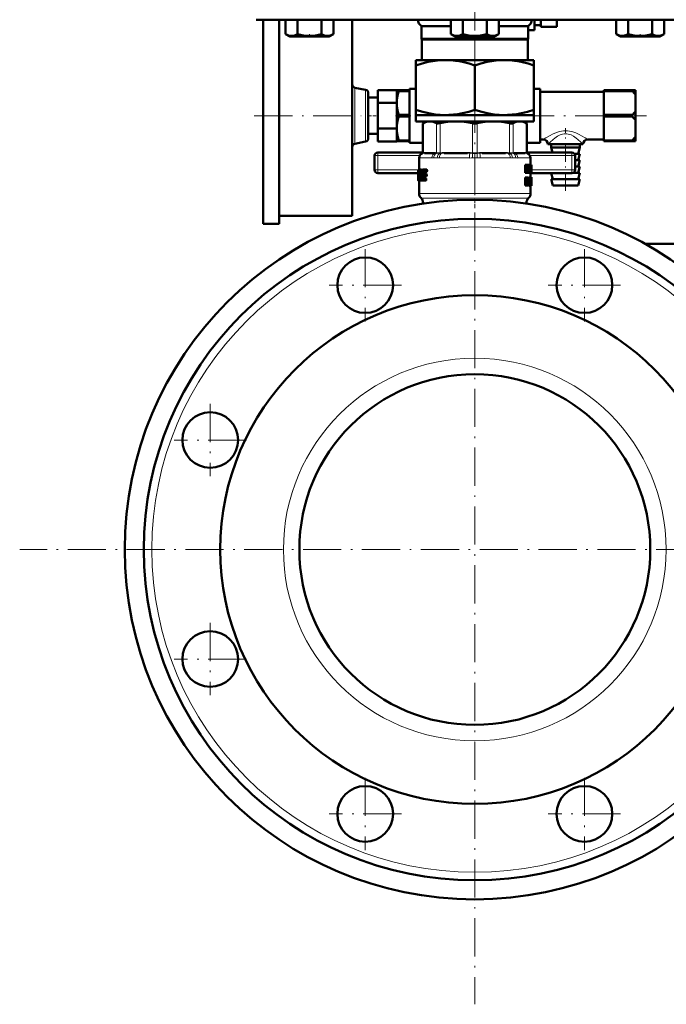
# Model space of a CAD drawing. Extents: x -2073 to 2460, y -1948 to 865.
# Tile 71 of 83: x 1355 to 1558, y -559 to -249. Entities that reach past the tile are written whole.
import ezdxf

# ---------------------------------------------------------------- set-up
doc = ezdxf.new("R2010")
doc.units = 0
doc.linetypes.add('DASHDOT', pattern=[18.5, 12, -3, 0.5, -3])

msp = doc.modelspace()

# ---------------------------------------------------------------- linework, layer by layer
at = {"color": 7, "linetype": 'DASHDOT', "lineweight": 18}
for p, q in [((1497.97, 243.59), (1497.97, -260.7)), ((1497.97, -221.85), (1497.97, -267.64)), ((1497.97, -273.08), (1497.97, -559.17)), ((1428.67, -279.67), (1462.27, -279.67)), ((1510.96, -279.67), (1551.88, -279.67)), ((1463.53, -321.6), (1463.53, -344.35)), ((1532.41, -321.6), (1532.41, -344.35)), ((1474.91, -332.97), (1452.16, -332.97)), ((1543.79, -332.97), (1521.04, -332.97)), ((1414.82, -370.31), (1414.82, -393.06)), ((1426.2, -381.68), (1403.45, -381.68)), ((1641.01, -416.12), (1354.93, -416.12)), ((1414.82, -439.19), (1414.82, -461.94)), ((1426.2, -450.56), (1403.45, -450.56)), ((1463.53, -487.9), (1463.53, -510.65)), ((1532.41, -487.9), (1532.41, -510.65)), ((1474.91, -499.27), (1452.16, -499.27)), ((1543.79, -499.27), (1521.04, -499.27))]:
    msp.add_line(p, q, dxfattribs=at)
at = {"color": 7, "lineweight": 50}
for p, q in [((1429.3, -249.47), (1497.97, -249.47)), ((1431.47, -279.67), (1431.47, -249.47)), ((1436.47, -279.67), (1436.47, -249.47)), ((1438.51, -249.47), (1438.51, -254.01)), ((1442.26, -249.47), (1442.26, -254.01)), ((1449.77, -249.47), (1449.77, -254.01)), ((1453.52, -249.47), (1453.52, -254)), ((1453.52, -249.47), (1453.52, -254)), ((1459.47, -279.67), (1459.47, -249.47)), ((1490.46, -249.47), (1490.46, -254)), ((1494.22, -249.47), (1494.22, -254.01)), ((1497.97, -249.47), (1566.64, -249.47)), ((1501.72, -249.47), (1501.72, -254.01)), ((1505.47, -249.47), (1505.47, -254.01)), ((1516.72, -252.72), (1516.72, -249.47)), ((1518.72, -249.47), (1518.72, -251.72)), ((1523.72, -249.47), (1523.72, -251.72)), ((1542.42, -249.47), (1542.42, -254)), ((1546.17, -249.47), (1546.17, -254)), ((1553.68, -249.47), (1553.68, -254.01)), ((1557.43, -249.47), (1557.43, -254.01)), ((1557.44, -249.47), (1557.44, -254.01)), ((1481.22, -251.47), (1490.46, -251.47)), ((1481.22, -255.47), (1481.22, -251.47)), ((1505.47, -251.47), (1514.72, -251.47)), ((1514.72, -251.47), (1514.72, -255.47)), ((1516.72, -252.72), (1514.72, -252.72)), ((1518.72, -251.22), (1516.72, -251.22)), ((1518.72, -251.72), (1523.72, -251.72)), ((1439.84, -254.77), (1438.51, -254.01)), ((1439.84, -254.77), (1451.36, -254.77)), ((1451.36, -254.77), (1452.19, -254.77)), ((1452.19, -254.77), (1453.52, -254)), ((1481.22, -255.47), (1514.72, -255.47)), ((1481.22, -255.47), (1481.35, -255.69)), ((1481.35, -255.69), (1514.6, -255.69)), ((1481.35, -255.69), (1481.35, -262.17)), ((1491.8, -254.77), (1490.47, -254)), ((1491.8, -254.77), (1492.62, -254.77)), ((1492.62, -254.77), (1504.15, -254.77)), ((1504.15, -254.77), (1505.47, -254.01)), ((1514.6, -255.69), (1514.72, -255.47)), ((1514.6, -262.17), (1514.6, -255.69)), ((1543.76, -254.77), (1542.42, -254)), ((1543.76, -254.77), (1543.97, -254.77)), ((1543.97, -254.77), (1549.93, -254.77)), ((1549.93, -254.77), (1556.11, -254.77)), ((1556.11, -254.77), (1557.43, -254.01)), ((1479.47, -262.17), (1479.47, -263.83)), ((1479.47, -262.17), (1488.72, -262.17)), ((1488.72, -262.17), (1497.97, -262.17)), ((1497.97, -262.17), (1507.22, -262.17)), ((1507.22, -262.17), (1516.47, -262.17)), ((1516.47, -263.83), (1516.47, -262.17)), ((1479.47, -277.82), (1479.47, -263.83)), ((1497.97, -277.82), (1497.97, -263.83)), ((1516.47, -263.83), (1516.47, -277.82)), ((1460.28, -270.86), (1463.66, -271.52)), ((1464.47, -286.85), (1464.47, -272.5)), ((1467.47, -271.59), (1473.47, -271.59)), ((1467.47, -271.59), (1467.47, -275.63)), ((1473.47, -271.59), (1473.47, -271.67)), ((1473.47, -271.67), (1473.47, -274.57)), ((1473.47, -271.67), (1474.05, -271.67)), ((1474.05, -271.67), (1474.05, -271.92)), ((1477.47, -271.67), (1474.05, -271.67)), ((1477.47, -271.92), (1474.05, -271.92)), ((1477.47, -288.17), (1477.47, -271.17)), ((1479.47, -271.17), (1477.47, -271.17)), ((1477.47, -271.67), (1477.47, -271.92)), ((1477.47, -271.92), (1477.47, -273.27)), ((1518.47, -271.17), (1516.47, -271.17)), ((1518.47, -288.17), (1518.47, -271.17)), ((1518.47, -283.27), (1518.47, -272.17)), ((1518.47, -272.17), (1538.47, -272.17)), ((1538.47, -271.92), (1538.47, -271.67)), ((1538.47, -271.67), (1547.47, -271.67)), ((1538.47, -271.92), (1538.47, -279.43)), ((1538.47, -271.92), (1547.47, -271.92)), ((1547.47, -271.92), (1547.47, -271.67)), ((1548.47, -271.67), (1547.47, -271.67)), ((1548.47, -273.13), (1548.47, -271.67)), ((1464.47, -273.92), (1467.47, -273.92)), ((1473.47, -274.57), (1473.47, -276.77)), ((1473.47, -275.55), (1473.47, -275.63)), ((1548.47, -273.13), (1548.47, -278.22)), ((1467.47, -275.63), (1473.47, -275.63)), ((1467.47, -275.63), (1467.47, -283.71)), ((1473.47, -275.63), (1473.47, -275.8)), ((1473.47, -276.77), (1473.47, -282.57)), ((1477.47, -278.13), (1477.47, -279.43)), ((1479.47, -277.82), (1479.47, -279.47)), ((1516.47, -279.47), (1516.47, -277.82)), ((1548.47, -281.13), (1548.47, -278.22)), ((1431.47, -313.67), (1431.47, -279.67)), ((1436.47, -313.67), (1436.47, -279.67)), ((1459.47, -311.17), (1459.47, -279.67)), ((1474.05, -279.43), (1474.05, -279.92)), ((1477.47, -279.43), (1474.05, -279.43)), ((1477.47, -279.92), (1474.05, -279.92)), ((1477.47, -279.43), (1477.47, -279.92)), ((1477.47, -281.21), (1477.47, -279.92)), ((1479.47, -279.47), (1488.72, -279.47)), ((1479.47, -279.47), (1479.47, -281.47)), ((1479.47, -281.47), (1497.97, -281.47)), ((1482.67, -281.47), (1481.58, -282.11)), ((1488.72, -279.47), (1497.97, -279.47)), ((1497.97, -279.47), (1507.22, -279.47)), ((1497.97, -281.47), (1516.47, -281.47)), ((1507.22, -279.47), (1516.47, -279.47)), ((1513.27, -281.47), (1514.37, -282.11)), ((1516.47, -279.47), (1516.47, -281.47)), ((1538.47, -279.92), (1538.47, -279.43)), ((1538.47, -279.43), (1547.47, -279.43)), ((1538.47, -279.92), (1538.47, -287.43)), ((1538.47, -279.92), (1547.47, -279.92)), ((1547.47, -279.92), (1547.47, -279.43)), ((1548.47, -281.13), (1548.47, -286.22)), ((1467.47, -283.71), (1473.47, -283.71)), ((1467.47, -283.71), (1467.47, -287.76)), ((1473.47, -282.57), (1473.47, -284.77)), ((1473.47, -283.55), (1473.47, -283.71)), ((1473.47, -283.71), (1473.47, -283.8)), ((1473.47, -284.77), (1473.47, -287.67)), ((1481.73, -282.03), (1481.58, -282.11)), ((1481.58, -291.33), (1481.58, -282.11)), ((1514.37, -282.11), (1514.22, -282.03)), ((1514.37, -291.33), (1514.37, -282.11)), ((1518.47, -287.17), (1518.47, -283.27)), ((1460.28, -288.49), (1463.66, -287.83)), ((1464.47, -285.42), (1467.47, -285.42)), ((1467.47, -287.76), (1473.47, -287.76)), ((1473.47, -287.67), (1473.47, -287.76)), ((1473.47, -287.67), (1474.05, -287.67)), ((1474.05, -287.43), (1474.05, -287.67)), ((1477.47, -287.43), (1474.05, -287.43)), ((1477.47, -287.67), (1474.05, -287.67)), ((1477.47, -287.43), (1477.47, -286.07)), ((1477.47, -287.43), (1477.47, -287.67)), ((1518.47, -287.17), (1519.47, -287.17)), ((1533.47, -287.17), (1538.47, -287.17)), ((1538.47, -287.67), (1538.47, -287.43)), ((1538.47, -287.43), (1547.47, -287.43)), ((1538.47, -287.67), (1547.47, -287.67)), ((1547.47, -287.67), (1547.47, -287.43)), ((1548.47, -287.67), (1547.47, -287.67)), ((1548.47, -287.67), (1548.47, -286.22)), ((1481.58, -288.17), (1477.47, -288.17)), ((1518.47, -288.17), (1514.37, -288.17)), ((1526.47, -288.67), (1520.97, -288.67)), ((1521.97, -288.67), (1521.97, -289.67)), ((1530.97, -289.67), (1521.97, -289.67)), ((1522.36, -291.22), (1521.97, -289.67)), ((1531.97, -288.67), (1526.47, -288.67)), ((1530.47, -291.67), (1530.97, -289.67)), ((1530.97, -288.67), (1530.97, -289.67)), ((1466.47, -292.22), (1466.47, -294.47)), ((1467.47, -291.22), (1481.58, -291.22)), ((1480.47, -292.92), (1480.47, -296.63)), ((1485.17, -291.47), (1482.13, -291.47)), ((1495.71, -291.47), (1488.37, -291.47)), ((1507.57, -291.47), (1500.24, -291.47)), ((1513.81, -291.47), (1510.77, -291.47)), ((1514.37, -291.22), (1528.47, -291.22)), ((1515.47, -292.92), (1515.47, -295.08)), ((1530.97, -291.67), (1529.31, -291.67)), ((1529.47, -292.22), (1529.47, -294.47)), ((1530.97, -293.67), (1529.47, -293.67)), ((1530.47, -293.67), (1530.97, -291.67)), ((1530.47, -295.67), (1530.97, -293.67)), ((1466.47, -294.47), (1466.47, -296.72)), ((1480.17, -296.63), (1480.18, -296.63)), ((1480.17, -296.63), (1480.17, -299.96)), ((1480.26, -296.63), (1480.18, -296.63)), ((1480.19, -296.96), (1480.18, -296.63)), ((1480.24, -296.96), (1480.19, -296.96)), ((1480.26, -296.63), (1480.81, -296.63)), ((1481.12, -296.63), (1480.81, -296.63)), ((1480.88, -296.68), (1480.81, -296.63)), ((1481.19, -296.68), (1480.88, -296.68)), ((1481.25, -296.83), (1480.93, -296.83)), ((1481.23, -297.05), (1480.96, -297.05)), ((1481.19, -296.68), (1481.12, -296.63)), ((1481.49, -296.63), (1482.52, -296.63)), ((1482.87, -296.63), (1482.52, -296.63)), ((1482.61, -297.1), (1482.63, -296.96)), ((1482.96, -297.1), (1482.61, -297.1)), ((1482.97, -296.96), (1482.62, -296.96)), ((1482.96, -297.1), (1482.97, -296.96)), ((1514.09, -295.08), (1513.76, -295.08)), ((1513.76, -297.66), (1513.76, -295.08)), ((1514.09, -295.08), (1514.42, -295.08)), ((1514.09, -297.66), (1514.09, -295.08)), ((1514.29, -295.57), (1514.29, -295.57)), ((1514.33, -295.93), (1514.3, -295.93)), ((1514.3, -296.23), (1514.3, -297.66)), ((1514.48, -295.54), (1514.53, -295.08)), ((1514.84, -295.08), (1514.53, -295.08)), ((1514.68, -296.61), (1514.61, -296.61)), ((1514.64, -296.98), (1514.64, -296.98)), ((1514.84, -295.08), (1515.08, -295.08)), ((1514.92, -296.12), (1514.88, -296.12)), ((1514.92, -295.57), (1514.93, -295.57)), ((1514.92, -297.66), (1514.92, -296.12)), ((1515.08, -295.08), (1515.08, -297.66)), ((1515.08, -295.32), (1515.1, -295.08)), ((1515.1, -295.08), (1515.41, -295.08)), ((1515.38, -297.09), (1515.34, -297.66)), ((1515.38, -297.09), (1515.54, -297.09)), ((1515.41, -295.08), (1515.53, -295.08)), ((1515.41, -296.64), (1515.46, -295.77)), ((1515.41, -296.64), (1515.52, -296.64)), ((1515.48, -295.77), (1515.46, -295.77)), ((1515.47, -295.54), (1515.47, -295.54)), ((1515.48, -295.77), (1515.52, -296.64)), ((1515.7, -295.08), (1515.53, -295.08)), ((1515.57, -297.66), (1515.54, -297.09)), ((1515.7, -295.08), (1515.76, -295.08)), ((1515.7, -297.66), (1515.7, -295.08)), ((1515.74, -297.19), (1515.74, -295.55)), ((1515.74, -295.55), (1515.75, -295.55)), ((1515.77, -295.76), (1515.74, -295.76)), ((1515.77, -296.35), (1515.74, -296.35)), ((1515.77, -296.96), (1515.74, -296.96)), ((1515.74, -297.19), (1515.75, -297.19)), ((1515.76, -295.08), (1515.77, -295.22)), ((1515.77, -295.22), (1515.77, -296.3)), ((1515.77, -295.76), (1515.77, -296.3)), ((1515.77, -296.3), (1515.77, -296.35)), ((1515.77, -296.35), (1515.77, -296.41)), ((1515.77, -296.41), (1515.77, -296.96)), ((1515.77, -296.41), (1515.77, -297.48)), ((1529.47, -294.47), (1529.47, -296.72)), ((1530.97, -295.67), (1529.47, -295.67)), ((1530.47, -297.67), (1530.97, -295.67)), ((1467.47, -297.72), (1480.17, -297.72)), ((1480.19, -299.87), (1480.17, -299.87)), ((1480.17, -299.96), (1480.17, -299.87)), ((1480.17, -300.09), (1480.17, -299.96)), ((1480.21, -300.09), (1480.17, -300.09)), ((1480.21, -300.09), (1480.27, -300.09)), ((1480.37, -300.09), (1480.27, -300.09)), ((1480.33, -299.87), (1480.3, -299.87)), ((1480.33, -299.61), (1480.33, -299.75)), ((1480.64, -297.53), (1480.37, -297.53)), ((1480.37, -299.4), (1480.5, -299.4)), ((1480.37, -300.09), (1480.62, -300.09)), ((1480.41, -297.32), (1480.6, -297.32)), ((1480.47, -300.09), (1480.47, -304.14)), ((1480.54, -299.33), (1480.5, -299.4)), ((1480.64, -297.55), (1480.56, -299.17)), ((1480.6, -297.32), (1480.63, -297.39)), ((1480.62, -300.09), (1480.69, -300.03)), ((1480.93, -300.09), (1480.62, -300.09)), ((1481, -300.03), (1480.69, -300.03)), ((1481.07, -299.88), (1480.75, -299.88)), ((1481.05, -299.67), (1480.81, -299.67)), ((1481.06, -299.4), (1480.84, -299.4)), ((1480.93, -300.09), (1481, -300.03)), ((1481.2, -297.32), (1480.96, -297.32)), ((1481.07, -299.88), (1481.08, -299.84)), ((1481.15, -300.03), (1481.23, -300.09)), ((1481.23, -300.09), (1482.27, -300.09)), ((1481.46, -299.17), (1481.49, -298.7)), ((1481.78, -299.17), (1481.46, -299.17)), ((1481.79, -299.33), (1481.47, -299.33)), ((1481.52, -299.4), (1481.47, -299.33)), ((1481.49, -298.7), (1481.58, -297.55)), ((1481.52, -299.4), (1482.29, -299.4)), ((1481.91, -297.55), (1481.58, -297.55)), ((1481.61, -298.23), (1481.6, -298.37)), ((1481.95, -297.39), (1481.62, -297.39)), ((1481.69, -297.32), (1482.51, -297.32)), ((1481.69, -298.7), (1482.39, -298.7)), ((1481.71, -298.01), (1482.4, -298.01)), ((1481.78, -299.17), (1481.82, -298.7)), ((1481.85, -299.4), (1481.79, -299.33)), ((1481.87, -298.01), (1481.91, -297.55)), ((1481.95, -297.39), (1482.01, -297.32)), ((1482.61, -300.09), (1482.27, -300.09)), ((1482.63, -299.4), (1482.29, -299.4)), ((1482.37, -299.87), (1482.39, -299.73)), ((1482.72, -299.87), (1482.37, -299.87)), ((1482.74, -298.7), (1482.39, -298.7)), ((1482.73, -299.73), (1482.39, -299.73)), ((1482.75, -298.01), (1482.4, -298.01)), ((1482.49, -298.49), (1482.51, -298.35)), ((1482.84, -298.49), (1482.49, -298.49)), ((1482.86, -297.32), (1482.51, -297.32)), ((1482.85, -298.35), (1482.51, -298.35)), ((1482.72, -299.87), (1482.73, -299.73)), ((1482.84, -298.49), (1482.85, -298.35)), ((1514.09, -297.66), (1513.76, -297.66)), ((1514.09, -299.07), (1513.76, -299.07)), ((1513.76, -301.65), (1513.76, -299.07)), ((1514.09, -297.66), (1514.3, -297.66)), ((1514.09, -299.07), (1514.45, -299.07)), ((1514.09, -301.65), (1514.09, -299.07)), ((1514.55, -297.66), (1514.3, -297.66)), ((1514.32, -300.23), (1514.32, -299.5)), ((1514.32, -299.5), (1514.42, -299.5)), ((1514.56, -299.84), (1514.32, -299.84)), ((1514.52, -300.12), (1514.32, -300.12)), ((1514.32, -300.23), (1514.41, -300.23)), ((1514.55, -297.66), (1514.71, -297.66)), ((1514.92, -297.66), (1514.71, -297.66)), ((1515.14, -299.07), (1514.83, -299.07)), ((1514.83, -300.56), (1514.83, -299.07)), ((1514.92, -297.66), (1515.08, -297.66)), ((1515.08, -297.66), (1515.2, -297.66)), ((1515.14, -299.07), (1515.28, -299.07)), ((1515.14, -300.56), (1515.14, -299.07)), ((1515.2, -297.66), (1515.34, -297.66)), ((1515.48, -299.07), (1515.28, -299.07)), ((1515.28, -299.07), (1515.28, -300.57)), ((1515.34, -297.66), (1515.57, -297.66)), ((1515.43, -299.07), (1515.43, -299.07)), ((1515.74, -299.07), (1515.44, -299.07)), ((1515.76, -299.02), (1515.46, -299.02)), ((1515.47, -297.66), (1515.47, -299.02)), ((1515.47, -297.72), (1528.47, -297.72)), ((1515.68, -299.02), (1515.47, -299.02)), ((1515.48, -299.07), (1515.57, -299.07)), ((1515.48, -300.59), (1515.48, -299.07)), ((1515.57, -297.66), (1515.65, -297.66)), ((1515.57, -299.07), (1515.57, -300.53)), ((1515.71, -299.2), (1515.57, -299.2)), ((1515.7, -299.44), (1515.57, -299.44)), ((1515.69, -299.79), (1515.57, -299.79)), ((1515.7, -300.23), (1515.57, -300.23)), ((1515.7, -297.66), (1515.65, -297.66)), ((1515.7, -297.66), (1515.76, -297.66)), ((1515.75, -299.5), (1515.74, -299.55)), ((1515.74, -299.55), (1515.74, -299.63)), ((1515.77, -299.58), (1515.74, -299.58)), ((1515.74, -299.63), (1515.74, -299.74)), ((1515.77, -299.66), (1515.74, -299.66)), ((1515.74, -299.74), (1515.74, -299.86)), ((1515.75, -299.79), (1515.74, -299.79)), ((1515.74, -299.86), (1515.74, -299.95)), ((1515.74, -299.95), (1515.75, -300.04)), ((1515.76, -299.49), (1515.75, -299.49)), ((1515.77, -299.52), (1515.75, -299.52)), ((1515.75, -299.79), (1515.75, -299.66)), ((1515.75, -300.02), (1515.75, -299.79)), ((1515.75, -300.04), (1515.76, -300.14)), ((1515.77, -299.52), (1515.76, -299.49)), ((1515.76, -300.14), (1515.77, -300.27)), ((1515.77, -299.05), (1515.77, -299.12)), ((1515.77, -299.12), (1515.77, -299.66)), ((1515.77, -299.58), (1515.77, -299.52)), ((1515.77, -299.66), (1515.77, -299.58)), ((1515.77, -300.27), (1515.77, -300.44)), ((1530.97, -299.67), (1521.97, -299.67)), ((1522.47, -301.67), (1521.97, -299.67)), ((1522.47, -299.67), (1521.98, -297.72)), ((1530.97, -297.67), (1528.78, -297.67)), ((1530.47, -299.67), (1530.97, -297.67)), ((1530.47, -301.67), (1530.97, -299.67)), ((1514.09, -301.65), (1513.76, -301.65)), ((1514.09, -301.65), (1514.32, -301.65)), ((1514.32, -300.66), (1514.32, -301.65)), ((1514.32, -300.66), (1514.38, -300.66)), ((1514.42, -300.68), (1514.32, -300.68)), ((1514.45, -300.75), (1514.32, -300.75)), ((1514.48, -300.85), (1514.32, -300.85)), ((1514.33, -301.65), (1514.32, -301.6)), ((1514.65, -301.65), (1514.33, -301.65)), ((1514.51, -300.98), (1514.48, -300.85)), ((1514.65, -301.65), (1514.51, -300.98)), ((1514.57, -300.49), (1514.57, -300.49)), ((1514.65, -300.65), (1514.68, -300.76)), ((1514.65, -301.65), (1514.86, -301.65)), ((1514.68, -300.76), (1514.71, -300.88)), ((1515.14, -300.56), (1514.83, -300.56)), ((1515.38, -301.69), (1515.08, -301.69)), ((1515.48, -300.59), (1515.28, -300.59)), ((1515.74, -301.69), (1515.44, -301.69)), ((1515.72, -301.66), (1515.45, -301.66)), ((1515.47, -301.69), (1515.47, -304.14)), ((1515.69, -301.55), (1515.5, -301.55)), ((1515.69, -300.97), (1515.56, -300.97)), ((1515.74, -300.54), (1515.57, -300.54)), ((1515.75, -300.63), (1515.57, -300.63)), ((1515.76, -300.73), (1515.57, -300.73)), ((1515.76, -300.84), (1515.57, -300.84)), ((1515.69, -301.55), (1515.69, -300.97)), ((1515.76, -300.98), (1515.69, -300.98)), ((1515.76, -301.08), (1515.7, -301.08)), ((1515.76, -301.16), (1515.72, -301.16)), ((1515.75, -301.22), (1515.73, -301.22)), ((1515.75, -300.63), (1515.74, -300.54)), ((1515.76, -301.65), (1515.74, -301.69)), ((1515.76, -300.73), (1515.75, -300.63)), ((1515.75, -301.22), (1515.76, -301.16)), ((1515.76, -300.84), (1515.76, -300.73)), ((1515.76, -300.98), (1515.76, -300.84)), ((1515.76, -301.08), (1515.76, -300.98)), ((1515.76, -301.16), (1515.76, -301.08)), ((1515.77, -300.44), (1515.77, -300.65)), ((1515.77, -300.65), (1515.77, -300.92)), ((1515.77, -300.92), (1515.77, -301.29)), ((1515.77, -301.29), (1515.77, -301.52)), ((1530.47, -301.67), (1522.47, -301.67)), ((1481.14, -305.64), (1481.06, -305.56)), ((1514.81, -305.64), (1514.89, -305.56)), ((1481.72, -307.05), (1481.72, -307.3)), ((1514.22, -307.05), (1514.22, -307.3)), ((1436.47, -311.17), (1459.47, -311.17)), ((1431.47, -313.67), (1436.47, -313.67)), ((1551.56, -320.02), (1621.81, -320.02))]:
    msp.add_line(p, q, dxfattribs=at)
at = {"color": 7, "linetype": 'DASHDOT', "lineweight": 18, "ltscale": 0.023111}
msp.add_line((1446.01, -254.85), (1446.01, -253.93), dxfattribs=at)
at = {"color": 7, "linetype": 'DASHDOT', "lineweight": 18, "ltscale": 0.023199}
msp.add_line((1549.93, -254.85), (1549.93, -253.92), dxfattribs=at)
at = {"color": 7, "lineweight": 18}
for p, q in [((1460.28, -270.86), (1460.28, -288.49)), ((1463.66, -287.83), (1463.66, -271.52)), ((1481.73, -282.03), (1481.73, -291.31)), ((1485.94, -291.31), (1485.94, -282.03)), ((1487.03, -282.03), (1487.03, -291.31)), ((1497.21, -291.31), (1497.21, -282.03)), ((1498.74, -282.03), (1498.74, -291.31)), ((1508.92, -291.31), (1508.92, -282.03)), ((1510, -282.03), (1510, -291.31)), ((1514.22, -291.31), (1514.22, -282.03)), ((1467.47, -292.22), (1466.47, -292.22)), ((1467.47, -291.22), (1467.47, -292.22)), ((1467.47, -292.22), (1480.64, -292.22)), ((1467.47, -292.22), (1467.47, -296.72)), ((1480.49, -292.95), (1480.47, -292.92)), ((1480.55, -292.97), (1484.47, -292.97)), ((1481.58, -291.51), (1481.45, -291.52)), ((1481.58, -291.33), (1481.71, -291.32)), ((1481.6, -291.51), (1481.58, -291.51)), ((1481.86, -291.48), (1481.6, -291.51)), ((1481.71, -291.32), (1481.73, -291.31)), ((1481.73, -291.31), (1482.02, -291.29)), ((1482.32, -291.27), (1485.36, -291.27)), ((1486.12, -292.95), (1485.1, -292.95)), ((1485.81, -291.51), (1485.49, -291.48)), ((1485.65, -291.29), (1485.94, -291.31)), ((1485.83, -291.51), (1485.81, -291.51)), ((1485.94, -291.31), (1485.97, -291.32)), ((1486.84, -292.97), (1496.3, -292.97)), ((1486.98, -291.51), (1486.92, -291.51)), ((1486.98, -291.32), (1487.03, -291.31)), ((1487.67, -291.48), (1486.98, -291.51)), ((1487.03, -291.31), (1487.74, -291.29)), ((1488.45, -291.27), (1495.78, -291.27)), ((1497.14, -291.51), (1496.42, -291.48)), ((1496.5, -291.29), (1497.21, -291.31)), ((1497.2, -291.51), (1497.14, -291.51)), ((1497.21, -291.31), (1497.26, -291.32)), ((1498.68, -291.32), (1498.74, -291.31)), ((1498.74, -291.31), (1499.45, -291.29)), ((1498.8, -291.51), (1498.74, -291.51)), ((1499.52, -291.48), (1498.8, -291.51)), ((1499.65, -292.97), (1509.11, -292.97)), ((1500.16, -291.27), (1507.49, -291.27)), ((1508.21, -291.29), (1508.92, -291.31)), ((1508.97, -291.51), (1508.27, -291.48)), ((1508.92, -291.31), (1508.97, -291.32)), ((1509.02, -291.51), (1508.97, -291.51)), ((1510.85, -292.95), (1509.83, -292.95)), ((1509.98, -291.32), (1510, -291.31)), ((1510, -291.31), (1510.29, -291.29)), ((1510.14, -291.51), (1510.11, -291.51)), ((1510.46, -291.48), (1510.14, -291.51)), ((1510.59, -291.27), (1513.63, -291.27)), ((1511.47, -292.97), (1515.39, -292.97)), ((1513.92, -291.29), (1514.22, -291.31)), ((1514.35, -291.51), (1514.08, -291.48)), ((1514.22, -291.31), (1514.24, -291.32)), ((1514.24, -291.32), (1514.37, -291.33)), ((1514.37, -291.51), (1514.35, -291.51)), ((1514.5, -291.52), (1514.37, -291.51)), ((1515.3, -292.22), (1528.47, -292.22)), ((1515.47, -292.92), (1515.46, -292.95)), ((1528.47, -292.22), (1528.47, -291.22)), ((1528.47, -292.22), (1529.47, -292.22)), ((1528.47, -292.22), (1528.47, -296.72)), ((1467.47, -296.72), (1466.47, -296.72)), ((1467.47, -296.72), (1467.47, -297.72)), ((1467.47, -296.72), (1480.17, -296.72)), ((1515.77, -296.72), (1528.47, -296.72)), ((1528.47, -297.72), (1528.47, -296.72)), ((1528.47, -296.72), (1529.47, -296.72)), ((1514.51, -300.98), (1514.32, -300.98)), ((1480.47, -304.14), (1497.97, -304.14)), ((1481.06, -305.56), (1497.97, -305.56)), ((1481.14, -305.64), (1497.97, -305.64)), ((1497.97, -304.14), (1515.47, -304.14)), ((1497.97, -305.56), (1514.89, -305.56)), ((1497.97, -305.64), (1514.81, -305.64)), ((1481.72, -307.05), (1483.46, -307.05)), ((1512.49, -307.05), (1512.99, -307.05)), ((1512.99, -307.05), (1514.22, -307.05))]:
    msp.add_line(p, q, dxfattribs=at)
at = {"color": 7, "linetype": 'DASHDOT', "lineweight": 18, "ltscale": 0.109586}
msp.add_line((1497.97, -281.84), (1497.97, -277.46), dxfattribs=at)
at = {"color": 7, "linetype": 'DASHDOT', "lineweight": 18, "ltscale": 0.090002}
msp.add_line((1464.17, -279.67), (1467.77, -279.67), dxfattribs=at)
at = {"color": 7, "linetype": 'DASHDOT', "lineweight": 18, "ltscale": 0.119998}
msp.add_line((1473.07, -279.67), (1477.87, -279.67), dxfattribs=at)
at = {"color": 7, "linetype": 'DASHDOT', "lineweight": 18, "ltscale": 0.493285}
msp.add_line((1526.47, -303.32), (1526.47, -283.59), dxfattribs=at)
at = {"color": 7, "linetype": 'DASHDOT', "lineweight": 18, "ltscale": 0.431585}
msp.add_line((1497.97, -291.47), (1497.97, -308.74), dxfattribs=at)
at = {"color": 7, "lineweight": 50}
for points in [[(1438.51, -254.01), (1438.99, -254.26), (1439.45, -254.44), (1439.88, -254.54), (1440.29, -254.59), (1440.92, -254.54), (1441.57, -254.35), (1442.26, -254.01)], [(1442.26, -254.01), (1443.22, -254.26), (1444.15, -254.44), (1445, -254.54), (1445.83, -254.59), (1447.09, -254.54), (1448.37, -254.35), (1449.77, -254.01)], [(1449.77, -254), (1450.25, -254.25), (1450.72, -254.43), (1451.14, -254.54), (1451.56, -254.58), (1452.19, -254.53), (1452.83, -254.34), (1453.47, -254.03)], [(1449.77, -254.01), (1450.25, -254.26), (1450.71, -254.44), (1451.13, -254.54), (1451.64, -254.59)], [(1451.64, -254.59), (1452.23, -254.52), (1452.82, -254.34), (1453.52, -254)], [(1490.46, -254), (1490.94, -254.25), (1491.41, -254.43), (1491.83, -254.54), (1492.34, -254.59)], [(1492.34, -254.59), (1492.93, -254.53), (1493.52, -254.35), (1494.22, -254.01)], [(1494.22, -254.01), (1495.17, -254.26), (1496.11, -254.44), (1496.95, -254.54), (1497.79, -254.59), (1499.04, -254.54), (1500.33, -254.35), (1501.72, -254.01)], [(1501.72, -254.01), (1502.2, -254.26), (1502.67, -254.44), (1503.09, -254.54), (1503.51, -254.59), (1504.14, -254.54), (1504.78, -254.35), (1505.47, -254.01)], [(1543.43, -254.45), (1544.05, -254.57), (1544.68, -254.56), (1545.04, -254.49), (1545.41, -254.37), (1546.17, -254)], [(1546.17, -254), (1547.13, -254.25), (1548.06, -254.43), (1548.91, -254.54), (1549.93, -254.59)], [(1549.93, -254.59), (1551.1, -254.53), (1552.29, -254.35), (1553.68, -254.01)], [(1553.68, -254.01), (1554.16, -254.26), (1554.62, -254.44), (1555.05, -254.54), (1555.46, -254.59), (1556.09, -254.54), (1556.74, -254.35), (1557.43, -254.01)], [(1479.47, -263.83), (1481.4, -263.24), (1483.32, -262.76), (1484.77, -262.49), (1486.21, -262.3), (1487.65, -262.2), (1488.72, -262.17)], [(1488.72, -262.17), (1490.33, -262.23), (1491.94, -262.39), (1493.01, -262.55), (1494.08, -262.75), (1496.22, -263.29), (1497.97, -263.83)], [(1497.97, -263.83), (1499.9, -263.24), (1501.82, -262.76), (1503.27, -262.49), (1504.71, -262.3), (1506.15, -262.2), (1507.22, -262.17)], [(1507.22, -262.17), (1508.83, -262.23), (1510.44, -262.39), (1511.51, -262.55), (1512.58, -262.75), (1514.72, -263.29), (1516.47, -263.83)], [(1473.47, -274.57), (1473.65, -273.43), (1473.97, -272.16), (1474.05, -271.92)], [(1473.47, -276.77), (1473.65, -277.92), (1473.97, -279.19), (1474.05, -279.43)], [(1488.72, -279.47), (1487.11, -279.42), (1485.5, -279.26), (1484.43, -279.1), (1483.37, -278.89), (1481.22, -278.36), (1479.47, -277.82)], [(1497.97, -277.82), (1496.05, -278.41), (1494.13, -278.88), (1492.68, -279.15), (1491.23, -279.34), (1489.79, -279.45), (1488.72, -279.47)], [(1507.22, -279.47), (1505.61, -279.42), (1504, -279.26), (1502.93, -279.1), (1501.87, -278.89), (1499.72, -278.36), (1497.97, -277.82)], [(1516.47, -277.82), (1514.55, -278.41), (1512.63, -278.88), (1511.18, -279.15), (1509.73, -279.34), (1508.29, -279.45), (1507.22, -279.47)], [(1473.47, -282.57), (1473.65, -281.43), (1473.97, -280.16), (1474.05, -279.92)], [(1483.84, -281.47), (1483.16, -281.53), (1482.46, -281.71), (1481.73, -282.03)], [(1485.94, -282.03), (1485.21, -281.71), (1484.51, -281.53), (1483.84, -281.47)], [(1492.12, -281.47), (1490.4, -281.54), (1488.63, -281.74), (1487.03, -282.03)], [(1497.21, -282.03), (1495.44, -281.71), (1493.76, -281.53), (1492.12, -281.47)], [(1503.83, -281.47), (1502.11, -281.54), (1500.34, -281.74), (1498.74, -282.03)], [(1508.92, -282.03), (1507.15, -281.71), (1505.47, -281.53), (1503.83, -281.47)], [(1512.11, -281.47), (1511.39, -281.54), (1510.66, -281.74), (1510, -282.03)], [(1514.22, -282.03), (1513.48, -281.71), (1512.79, -281.53), (1512.11, -281.47)], [(1473.47, -284.77), (1473.65, -285.92), (1473.97, -287.19), (1474.05, -287.43)], [(1487.03, -282.03), (1486.49, -282.1), (1486.09, -282.08), (1485.94, -282.03)], [(1510, -282.03), (1509.85, -282.08), (1509.67, -282.1), (1509.2, -282.08), (1508.92, -282.03)], [(1480.26, -296.63), (1480.24, -296.8), (1480.24, -296.84)], [(1482.51, -297.32), (1482.58, -297.25), (1482.61, -297.1)], [(1482.62, -296.96), (1482.62, -296.79), (1482.58, -296.68), (1482.56, -296.65), (1482.52, -296.63)], [(1482.86, -297.32), (1482.93, -297.25), (1482.96, -297.1)], [(1482.97, -296.96), (1482.97, -296.79), (1482.93, -296.68), (1482.91, -296.65), (1482.87, -296.63)], [(1515.75, -295.55), (1515.76, -295.56), (1515.76, -295.56), (1515.76, -295.59), (1515.77, -295.76)], [(1515.77, -296.96), (1515.76, -297.17), (1515.75, -297.19)], [(1480.19, -299.75), (1480.2, -300.05), (1480.2, -300.08), (1480.21, -300.09)], [(1480.27, -300.09), (1480.29, -299.91), (1480.3, -299.87)], [(1480.37, -299.4), (1480.35, -299.45), (1480.33, -299.61)], [(1480.33, -299.75), (1480.33, -299.85), (1480.35, -300.05), (1480.36, -300.07), (1480.37, -300.09)], [(1480.37, -297.53), (1480.38, -297.38), (1480.39, -297.34), (1480.41, -297.32)], [(1481.6, -298.37), (1481.61, -298.55), (1481.69, -298.7)], [(1481.71, -298.01), (1481.64, -298.08), (1481.61, -298.23)], [(1481.62, -297.39), (1481.65, -297.34), (1481.69, -297.32)], [(1482.27, -300.09), (1482.34, -300.02), (1482.37, -299.87)], [(1482.39, -299.73), (1482.37, -299.52), (1482.34, -299.45), (1482.29, -299.4)], [(1482.39, -298.7), (1482.46, -298.64), (1482.49, -298.49)], [(1482.51, -298.35), (1482.5, -298.17), (1482.46, -298.06), (1482.44, -298.03), (1482.4, -298.01)], [(1482.61, -300.09), (1482.68, -300.02), (1482.72, -299.87)], [(1482.73, -299.73), (1482.72, -299.56), (1482.69, -299.44), (1482.67, -299.42), (1482.63, -299.4)], [(1482.74, -298.7), (1482.81, -298.64), (1482.84, -298.49)], [(1482.85, -298.35), (1482.84, -298.17), (1482.81, -298.06), (1482.79, -298.03), (1482.75, -298.01)], [(1514.52, -300.12), (1514.48, -300.19), (1514.41, -300.23)], [(1514.42, -299.5), (1514.48, -299.52), (1514.51, -299.54), (1514.54, -299.62), (1514.56, -299.84)], [(1514.45, -299.07), (1514.55, -299.09), (1514.64, -299.16), (1514.74, -299.4), (1514.77, -299.77)], [(1515.77, -297.48), (1515.77, -297.61), (1515.76, -297.66)], [(1515.08, -301.69), (1514.96, -301.59), (1514.89, -301.39), (1514.85, -301.09), (1514.83, -300.56)], [(1515.38, -301.69), (1515.27, -301.61), (1515.21, -301.42), (1515.16, -301.05), (1515.14, -300.56)], [(1515.28, -300.57), (1515.29, -300.91), (1515.33, -301.13), (1515.35, -301.17), (1515.39, -301.19)], [(1515.57, -300.53), (1515.55, -301.21), (1515.51, -301.49), (1515.49, -301.59), (1515.45, -301.66), (1515.38, -301.69)], [(1515.39, -301.19), (1515.46, -301.03), (1515.48, -300.59)], [(1515.72, -301.17), (1515.73, -301.22), (1515.74, -301.24)]]:
    msp.add_lwpolyline(points, dxfattribs=at)
at = {"color": 7, "lineweight": 18}
for points in [[(1519.47, -287.17), (1520.31, -286.64), (1521.61, -285.89), (1522.37, -285.5), (1523.15, -285.14), (1523.99, -284.82), (1524.59, -284.64), (1525.21, -284.5), (1525.84, -284.42), (1526.47, -284.39)], [(1533.47, -287.17), (1532.63, -286.64), (1531.47, -285.97), (1530.8, -285.61), (1529.71, -285.1), (1528.75, -284.76), (1527.73, -284.5), (1527.11, -284.42), (1526.47, -284.39)], [(1520.97, -288.67), (1521.66, -288.01), (1522.58, -287.19), (1523.11, -286.77), (1523.99, -286.15), (1524.75, -285.74), (1525.15, -285.58), (1525.56, -285.45), (1526.01, -285.36), (1526.47, -285.33)], [(1531.97, -288.67), (1531.28, -288.01), (1530.37, -287.19), (1529.83, -286.77), (1528.95, -286.15), (1528.2, -285.74), (1527.75, -285.56), (1527.29, -285.43), (1526.88, -285.35), (1526.47, -285.33)], [(1485.97, -291.32), (1486.48, -291.33), (1486.98, -291.32)], [(1508.97, -291.32), (1509.67, -291.33), (1509.98, -291.32)]]:
    msp.add_lwpolyline(points, dxfattribs=at)
at = {"color": 7, "lineweight": 50}
for centre, radius in [((1497.97, -416.12), 110.03), ((1497.97, -416.12), 104.03), ((1463.53, -332.97), 8.75), ((1532.41, -332.97), 8.75), ((1497.97, -416.12), 80), ((1497.97, -416.12), 55.15), ((1414.82, -381.68), 8.75), ((1414.82, -450.56), 8.75), ((1463.53, -499.27), 8.75), ((1532.41, -499.27), 8.75)]:
    msp.add_circle(centre, radius, dxfattribs=at)
at = {"color": 7, "lineweight": 18}
for radius in [101.53, 60.15]:
    msp.add_circle((1497.97, -416.12), radius, dxfattribs=at)
at = {"color": 7, "lineweight": 50}
for centre, radius, start, end in [((1482.38, -249.47), 2.31, 180, 240), ((1513.57, -249.47), 2.31, 300, 360), ((1544.85, -249.92), 4.75, 239.2257, 252.5363), ((1460.47, -269.88), 1, 180, 259), ((1463.47, -272.5), 1, 0, 79), ((1540.27, -278.89), 10.02, 35.1062, 44.0949), ((1540.27, -272.46), 10.02, 315.9051, 324.8938), ((1540.27, -286.89), 10.02, 35.1062, 44.0949), ((1497.96, -278.36), 3.74, 258.3446, 270.1449), ((1497.98, -278.38), 3.73, 269.8253, 281.6734), ((1463.47, -286.85), 1, 281, 360), ((1519.47, -288.67), 1.5, 0, 90), ((1533.47, -288.67), 1.5, 90, 180), ((1540.27, -280.46), 10.02, 315.9051, 324.8938), ((1460.47, -289.47), 1, 101, 180), ((1467.47, -292.22), 1, 90, 180), ((1481.97, -292.92), 1.5, 110.5177, 180.0166), ((1481.38, -291.33), 0.2, 290.5165, 359.9999), ((1514.57, -291.33), 0.2, 180.0001, 249.4835), ((1513.97, -292.92), 1.5, 360, 69.4823), ((1528.47, -292.22), 1, 0, 90), ((1467.47, -296.72), 1, 180, 270), ((1807.28, -300.04), 327.1, 179.4611, 179.9706), ((1809.39, -303.56), 329.22, 178.8316, 179.3379), ((1480.41, -296.94), 0.537, 11.9329, 28.8232), ((1479.58, -297.13), 1.39, 3.3335, 12.4548), ((1478.67, -297.18), 2.29, 356.6103, 3.3487), ((1480.72, -296.94), 0.536, 11.9311, 28.8406), ((1483.01, -297.43), 1.82, 168.052, 176.6245), ((1482.5, -297.31), 1.3, 158.4683, 168.6111), ((1480.15, -297.09), 1.13, 8.1933, 13.0268), ((1481.81, -297.03), 0.553, 140.9405, 158.726), ((1481.5, -296.77), 0.137, 94.9628, 144.1433), ((1485.55, -296.3), 28.75, 0.1221, 1.455), ((1523.13, -294.99), 8.85, 183.7528, 186.0891), ((1344.69, -318.73), 171.16, 7.0726, 7.6581), ((1336.04, -317.65), 179.8, 6.7194, 7.2099), ((1508.86, -297.29), 5.78, 3.0866, 6.7512), ((1525.11, -297.77), 10.5, 173.627, 175.6667), ((1340.67, -276.65), 175.15, 353.4585, 353.9602), ((1340.77, -278.05), 175.04, 353.5681, 354.1451), ((1506.43, -295.13), 8.5, 354.7816, 357.0896), ((1541.26, -296.15), 26.34, 178.7215, 179.9219), ((1366.19, -284.51), 149.59, 354.956, 355.9464), ((1510.21, -295.47), 5.26, 356.7208, 359.1682), ((1521.77, -295.45), 6.3, 180.8269, 182.9355), ((1362.91, -303.72), 152.86, 2.2736, 3.2409), ((1528.47, -296.72), 1, 270, 360), ((1834.39, -309.47), 354.23, 178.069, 178.448), ((1479.76, -299.14), 0.804, 346.282, 357.9508), ((1479.98, -297.49), 0.659, 355.2142, 9.502), ((1480.1, -299.69), 0.68, 329.83, 343.4584), ((1479.16, -299.39), 1.67, 342.641, 350.3676), ((1478.3, -299.24), 2.54, 350.2961, 356.4129), ((1919.8, -325.29), 439.73, 176.3527, 176.6237), ((1480.42, -299.69), 0.67, 329.3345, 343.2028), ((1482.98, -299.54), 1.92, 175.6816, 183.6876), ((1982.02, -332.62), 502.07, 175.9689, 176.2064), ((1482.31, -299.6), 1.26, 183.2452, 193.3277), ((1481.56, -299.78), 0.486, 192.7626, 211.5581), ((1481.92, -299.22), 0.46, 173.2936, 193.8034), ((1482.12, -297.59), 0.536, 157.8708, 175.9089), ((1482.24, -299.22), 0.46, 173.2936, 193.8034), ((1482.44, -297.59), 0.536, 157.852, 175.9095), ((1513.76, -299.87), 0.808, 341.9381, 1.9017), ((1514.35, -300.22), 0.347, 311.0813, 333.0587), ((1514, -300.04), 0.74, 332.5324, 345.6697), ((1513.36, -299.86), 1.4, 345.1208, 353.6613), ((1512.59, -299.78), 2.18, 353.628, 0.1734), ((1515.51, -299.07), 0.0713, 137.9011, 177.4986), ((1522.71, -299.76), 7.02, 177.378, 180.2111), ((1522.25, -299.82), 6.56, 179.7565, 183.6024), ((1519.44, -299.61), 3.75, 173.7637, 177.4237), ((1519.61, -299.96), 3.92, 183.9498, 188.4837), ((1516.88, -299.32), 1.17, 167.4145, 174.2396), ((1515.81, -299.07), 0.0722, 138.1208, 177.231), ((1515.78, -299.5), 0.0281, 137.9531, 180.5121), ((1515.74, -299.04), 0.0248, 349.9677, 54.469), ((1515.75, -299.49), 0.0146, 0.7968, 48.9847), ((1514.37, -300.71), 0.0502, 32.7673, 84.4737), ((1514.19, -300.83), 0.269, 19.1426, 34.6328), ((1513.44, -301.11), 1.07, 14.1053, 19.7741), ((1514.44, -300.63), 0.189, 22.913, 44.3273), ((1513.84, -300.9), 0.851, 17.4933, 24.2989), ((1462.84, -311.76), 52.99, 11.0019, 11.8436), ((1515.45, -301.67), 0.027, 201.3785, 250.9283), ((1517.93, -300.75), 2.25, 185.724, 190.7737), ((1516.28, -301.46), 0.599, 189.043, 199.7323), ((1515.77, -301.65), 0.0531, 189.8055, 239.3413), ((1515.73, -301.22), 0.0224, 306.6994, 5.1885), ((1514.61, -301.52), 1.16, 353.3792, 359.8357), ((1482.47, -304.14), 2, 180, 225), ((1479.72, -307.05), 2, 0, 45.0003), ((1516.22, -307.05), 2, 134.9998, 180), ((1513.47, -304.14), 2, 315, 360)]:
    msp.add_arc(centre, radius, start, end, dxfattribs=at)
at = {"color": 7, "lineweight": 18}
for centre, radius, start, end in [((1481.99, -292.95), 1.5, 105.9772, 179.784), ((1480.54, -292.9), 0.073, 220.243, 277.8347), ((1481.51, -291.32), 0.196, 289.2011, 2.0769), ((1481.53, -291.32), 0.195, 288.8448, 2.6072), ((1481.83, -291.3), 0.192, 279.6889, 3.0559), ((1482.12, -294.43), 2.96, 89.7465, 95.0069), ((1482.3, -294.4), 3.13, 89.7592, 95.1871), ((1484.49, -285.82), 7.15, 269.8403, 274.8785), ((1485.18, -295.49), 4.02, 85.7024, 90.1944), ((1485.37, -294.4), 3.13, 84.8129, 90.2408), ((1485.45, -291.29), 0.199, 279.7602, 1.0432), ((1485.74, -291.32), 0.202, 288.6376, 0.5069), ((1485.76, -291.32), 0.202, 289.9883, 0.854), ((1486.35, -269.52), 21.99, 268.6539, 271.4886), ((1486.8, -284.03), 8.94, 265.6487, 270.2682), ((1488.34, -311.13), 19.65, 89.9051, 91.9429), ((1488.42, -309.45), 18.18, 89.8986, 92.1508), ((1495.74, -312.19), 20.71, 88.1074, 90.0906), ((1495.82, -309.45), 18.18, 87.8492, 90.1014), ((1496.34, -276.97), 16.01, 269.8409, 273.2556), ((1497.97, -247), 44.52, 269.0091, 270.9896), ((1498.07, -304.82), 11.9, 90.4739, 93.9469), ((1497.93, -270.71), 20.62, 268.132, 270.1134), ((1498.02, -271), 20.33, 269.8741, 271.8833), ((1497.87, -304.82), 11.9, 86.0531, 89.5262), ((1499.6, -276.95), 16.02, 266.7462, 270.1574), ((1500.13, -309.45), 18.18, 89.8986, 92.1508), ((1500.2, -312.19), 20.71, 89.9094, 91.8927), ((1507.53, -309.45), 18.18, 87.8492, 90.1014), ((1507.6, -311.13), 19.65, 88.0571, 90.0949), ((1509.59, -269.51), 22, 268.5123, 271.3456), ((1509.15, -284.04), 8.93, 269.7295, 274.3536), ((1510.18, -291.32), 0.202, 179.146, 250.0117), ((1510.2, -291.32), 0.202, 179.4931, 251.3624), ((1510.58, -294.4), 3.13, 89.7592, 95.1871), ((1510.49, -291.29), 0.199, 178.9568, 260.2398), ((1510.76, -295.49), 4.02, 89.8056, 94.2976), ((1511.45, -285.82), 7.16, 265.1242, 270.157), ((1513.64, -294.4), 3.13, 84.8129, 90.2408), ((1513.82, -294.43), 2.96, 84.9931, 90.2535), ((1514.11, -291.3), 0.192, 176.9441, 260.3111), ((1514.41, -291.32), 0.195, 177.3928, 251.1552), ((1514.43, -291.32), 0.196, 177.9231, 250.7989), ((1513.95, -292.95), 1.5, 0.216, 74.0228), ((1515.4, -292.9), 0.0729, 262.143, 319.7781)]:
    msp.add_arc(centre, radius, start, end, dxfattribs=at)
for centre, major_axis, ratio, start_param, end_param in [((1482.05, -292.97), (0, 1.5), 0.995414, 0.123342, 1.570796), ((1482.13, -291.27), (0, -0.2), 0.92388, 0, 1.570796), ((1485.63, -292.97), (0, 1.5), 0.771505, 0.123342, 1.570796), ((1486.2, -292.95), (0.14, -1.49), 0.734075, 3.351169, 4.642046), ((1485.17, -291.27), (0, -0.2), 0.92388, 0, 1.570796), ((1487.13, -292.95), (-0.13, -1.49), 0.675962, 3.481187, 4.772063), ((1487.79, -292.97), (0, 1.5), 0.636223, 0.123342, 1.570796), ((1486.89, -291.32), (0.007, -0.2), 0.408466, 0.272287, 1.557437), ((1486.95, -291.31), (0.008, -0.2), 0.382405, 0.255495, 1.554996), ((1487.66, -291.29), (0.008, -0.2), 0.382432, 0.102908, 1.555785), ((1488.37, -291.27), (0, -0.2), 0.382683, 0, 1.570796), ((1495.71, -291.27), (0, -0.2), 0.382683, 0, 1.570796), ((1496.44, -292.97), (0, 1.5), 0.095659, 0.123342, 1.570796), ((1496.42, -291.29), (-0.008, -0.2), 0.382432, 0.132932, 1.585808), ((1497.13, -291.31), (-0.008, -0.2), 0.382405, 0.287096, 1.586597), ((1497.31, -292.95), (0.1, -1.5), 0.041092, 3.418838, 4.709715), ((1497.19, -291.32), (-0.006, -0.2), 0.356255, 0.297028, 1.582178), ((1498.76, -291.32), (0.006, -0.2), 0.356255, 4.701007, 5.986158), ((1498.63, -292.95), (-0.1, -1.5), 0.041092, 1.57347, 2.864347), ((1498.81, -291.31), (0.008, -0.2), 0.382405, 4.696589, 5.996089), ((1499.52, -291.29), (0.008, -0.2), 0.382432, 4.697377, 6.150253), ((1499.5, -292.97), (0, -1.5), 0.095659, 1.570796, 3.018251), ((1500.24, -291.27), (0, -0.2), 0.382683, 4.712389, 6.283185), ((1507.57, -291.27), (0, -0.2), 0.382683, 4.712389, 6.283185), ((1508.28, -291.29), (-0.008, -0.2), 0.382432, 4.727401, 6.180277), ((1508.15, -292.97), (0, -1.5), 0.636223, 1.570796, 3.018251), ((1508.99, -291.31), (-0.008, -0.2), 0.382405, 4.728189, 6.02769), ((1509.05, -291.32), (-0.007, -0.2), 0.408466, 4.725748, 6.010898), ((1508.81, -292.95), (0.13, -1.49), 0.675962, 1.511122, 2.801999), ((1509.74, -292.95), (-0.14, -1.49), 0.734075, 1.64114, 2.932016), ((1510.32, -292.97), (0, -1.5), 0.771505, 1.570796, 3.018251), ((1510.77, -291.27), (0, 0.2), 0.92388, 1.570796, 3.141593), ((1513.81, -291.27), (0, 0.2), 0.92388, 1.570796, 3.141593), ((1513.9, -292.97), (0, -1.5), 0.995414, 1.570796, 3.018251)]:
    msp.add_ellipse(centre, major_axis=major_axis, ratio=ratio, start_param=start_param, end_param=end_param, dxfattribs=at)

doc.saveas('drawing.dxf')
